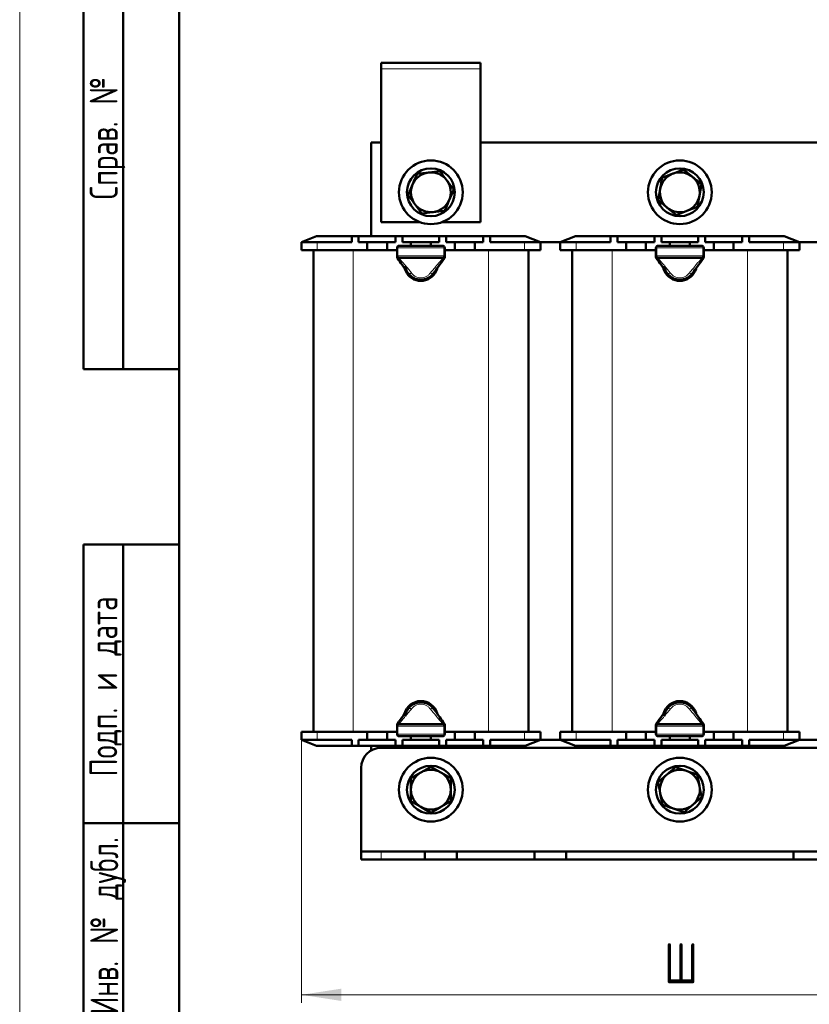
# Model space of a CAD drawing. Header units: millimetres. Extents: x 0 to 310, y 0 to 420.
# Tile 2 of 5: x 0 to 99, y 92 to 216. Entities that reach past the tile are written whole.
import ezdxf

# ---------------------------------------------------------------- set-up
doc = ezdxf.new("R2010")
doc.units = ezdxf.units.MM
doc.layers.add('ОСЕВЫЕ', color=7, linetype='Continuous')
doc.styles.add('SLDTEXTSTYLE0', font='TXT', dxfattribs={"width": 0.7})
doc.styles.add('SLDTEXTSTYLE1', font='TXT', dxfattribs={"width": 0.7, "bigfont": 'bigfont'})
doc.dimstyles.new('SLDDIMSTYLE0', dxfattribs={"dimtxt": 5, "dimasz": 5, "dimexe": 0, "dimexo": 0.0625, "dimgap": 1.25, "dimtad": 2, "dimdec": 1, "dimlfac": 2, "dimrnd": 1e-09, "dimzin": 12, "dimdsep": 46, "dimtxsty": 'SLDTEXTSTYLE0', "dimsah": 1, "dimcen": 0.09, "dimadec": 0, "dimazin": 3, "dimtfac": 1, "dimtdec": 3, "dimtofl": 0, "dimtmove": 0, "dimatfit": 3, "dimfxl": 1, "dimfrac": 2, "dimtolj": 1, "dimtzin": 12, "dimarcsym": 0})

# ---------------------------------------------------------------- blocks, each defined once
blk = doc.blocks.new('_D')
at = {"color": 7, "linetype": 'Continuous', "lineweight": 0}
for p, q in [((35.36, 125.46), (35.36, 92.47)), ((130.36, 125.46), (130.36, 92.47)), ((35.36, 93.47), (130.36, 93.47))]:
    blk.add_line(p, q, dxfattribs=at)
at = {"color": 7, "linetype": 'Continuous', "lineweight": 18}
for points in [[(35.36, 93.47), (40.36, 92.7), (40.36, 94.24)], [(130.36, 93.47), (125.36, 94.24), (125.36, 92.7)]]:
    blk.add_solid(points, dxfattribs=at)
at = {"color": 7, "linetype": 'Continuous', "lineweight": 18, "insert": (80.9, 99.92), "char_height": 5, "attachment_point": 1, "style": 'SLDTEXTSTYLE1'}
blk.add_mtext('Ш', dxfattribs=at)

msp = doc.modelspace()

# ---------------------------------------------------------------- linework, layer by layer
at = {"color": 7, "linetype": 'Continuous', "lineweight": 50}
for p, q in [((20, 415), (20, 5)), ((20, 415), (20, 5)), ((8, 172), (8, 292)), ((8, 172), (8, 292)), ((13, 172), (13, 292)), ((13, 172), (13, 292)), ((45.357, 210.472), (45.357, 209.722)), ((57.857, 210.472), (45.357, 210.472)), ((57.857, 210.472), (57.857, 209.722)), ((45.357, 209.722), (45.357, 190.472)), ((57.857, 190.472), (57.857, 209.722)), ((44.107, 200.472), (44.107, 188.722)), ((45.357, 200.472), (44.107, 200.472)), ((107.857, 200.472), (57.857, 200.472)), ((49.875, 196.531), (51.308, 196.704)), ((52.741, 196.876), (53.607, 195.722)), ((80.623, 196.051), (81.974, 196.561)), ((83.324, 197.07), (84.441, 196.156)), ((48.741, 193.876), (49.308, 195.204)), ((54.473, 194.567), (53.906, 193.24)), ((80.156, 193.202), (80.39, 194.626)), ((85.557, 195.241), (85.324, 193.817)), ((50.473, 191.567), (49.607, 192.722)), ((53.339, 191.912), (51.906, 191.74)), ((82.39, 191.373), (81.273, 192.288)), ((85.09, 192.393), (83.74, 191.883)), ((45.357, 190.472), (50.215, 190.472)), ((52.999, 190.472), (57.857, 190.472)), ((37.257, 188.722), (35.357, 187.972)), ((35.357, 186.972), (35.357, 187.972)), ((35.357, 187.972), (37.357, 187.972)), ((37.257, 188.722), (41.669, 188.722)), ((37.357, 187.972), (41.669, 187.972)), ((41.669, 188.722), (41.669, 187.972)), ((41.669, 188.722), (42.544, 188.722)), ((42.544, 188.722), (42.544, 187.972)), ((42.544, 188.722), (47.169, 188.722)), ((42.544, 187.972), (43.607, 187.972)), ((43.607, 187.972), (43.607, 186.972)), ((43.607, 187.972), (44.857, 187.972)), ((44.857, 187.972), (46.107, 187.972)), ((46.107, 187.972), (46.107, 186.972)), ((46.107, 187.972), (47.169, 187.972)), ((47.169, 188.722), (47.169, 187.972)), ((47.169, 188.722), (48.044, 188.722)), ((48.044, 188.722), (48.044, 187.972)), ((48.044, 188.722), (52.669, 188.722)), ((48.044, 187.972), (49.107, 187.972)), ((49.107, 187.972), (49.107, 187.502)), ((49.107, 187.972), (50.357, 187.972)), ((50.357, 187.972), (51.607, 187.972)), ((51.607, 187.972), (51.607, 187.502)), ((51.607, 187.972), (52.669, 187.972)), ((52.669, 188.722), (52.669, 187.972)), ((52.669, 188.722), (53.544, 188.722)), ((53.544, 188.722), (53.544, 187.972)), ((53.544, 188.722), (58.169, 188.722)), ((53.544, 187.972), (54.607, 187.972)), ((54.607, 187.972), (54.607, 186.972)), ((54.607, 187.972), (55.857, 187.972)), ((55.857, 187.972), (57.107, 187.972)), ((57.107, 187.972), (57.107, 186.972)), ((57.107, 187.972), (58.169, 187.972)), ((58.169, 188.722), (58.169, 187.972)), ((58.169, 188.722), (59.044, 188.722)), ((59.044, 188.722), (59.044, 187.972)), ((59.044, 188.722), (63.457, 188.722)), ((59.044, 187.972), (63.357, 187.972)), ((63.357, 187.972), (65.357, 187.972)), ((65.357, 187.972), (63.457, 188.722)), ((65.357, 187.972), (67.857, 187.972)), ((65.357, 187.972), (65.357, 186.972)), ((69.757, 188.722), (67.857, 187.972)), ((67.857, 186.972), (67.857, 187.972)), ((67.857, 187.972), (69.857, 187.972)), ((69.757, 188.722), (74.169, 188.722)), ((69.857, 187.972), (74.169, 187.972)), ((74.169, 188.722), (74.169, 187.972)), ((74.169, 188.722), (75.044, 188.722)), ((75.044, 188.722), (75.044, 187.972)), ((75.044, 188.722), (79.669, 188.722)), ((75.044, 187.972), (76.107, 187.972)), ((76.107, 187.972), (76.107, 186.972)), ((76.107, 187.972), (77.357, 187.972)), ((77.357, 187.972), (78.607, 187.972)), ((78.607, 187.972), (78.607, 186.972)), ((78.607, 187.972), (79.669, 187.972)), ((79.669, 188.722), (79.669, 187.972)), ((79.669, 188.722), (80.544, 188.722)), ((80.544, 188.722), (80.544, 187.972)), ((80.544, 188.722), (85.169, 188.722)), ((80.544, 187.972), (81.607, 187.972)), ((81.607, 187.972), (81.607, 187.502)), ((81.607, 187.972), (82.857, 187.972)), ((82.857, 187.972), (84.107, 187.972)), ((84.107, 187.972), (85.169, 187.972)), ((84.107, 187.972), (84.107, 187.502)), ((85.169, 188.722), (85.169, 187.972)), ((85.169, 188.722), (86.044, 188.722)), ((86.044, 188.722), (86.044, 187.972)), ((86.044, 188.722), (90.669, 188.722)), ((86.044, 187.972), (87.107, 187.972)), ((87.107, 187.972), (87.107, 186.972)), ((87.107, 187.972), (88.357, 187.972)), ((88.357, 187.972), (89.607, 187.972)), ((89.607, 187.972), (89.607, 186.972)), ((89.607, 187.972), (90.669, 187.972)), ((90.669, 188.722), (90.669, 187.972)), ((90.669, 188.722), (91.544, 188.722)), ((91.544, 188.722), (91.544, 187.972)), ((91.544, 188.722), (95.957, 188.722)), ((91.544, 187.972), (95.857, 187.972)), ((95.857, 187.972), (97.857, 187.972)), ((97.857, 187.972), (95.957, 188.722)), ((97.857, 187.972), (100.357, 187.972)), ((97.857, 187.972), (97.857, 186.972)), ((37.357, 186.972), (35.357, 186.972)), ((36.857, 126.472), (36.857, 186.972)), ((37.357, 186.972), (43.607, 186.972)), ((43.607, 186.972), (46.107, 186.972)), ((46.107, 186.972), (47.357, 186.972)), ((47.357, 186.252), (47.357, 187.252)), ((47.607, 187.502), (53.107, 187.502)), ((53.357, 187.252), (53.357, 186.252)), ((53.357, 186.972), (54.607, 186.972)), ((54.607, 186.972), (57.107, 186.972)), ((57.107, 186.972), (63.357, 186.972)), ((65.357, 186.972), (63.357, 186.972)), ((63.857, 186.972), (63.857, 126.472)), ((69.857, 186.972), (67.857, 186.972)), ((69.357, 126.472), (69.357, 186.972)), ((69.857, 186.972), (76.107, 186.972)), ((76.107, 186.972), (78.607, 186.972)), ((78.607, 186.972), (79.857, 186.972)), ((79.857, 186.252), (79.857, 187.252)), ((80.107, 187.502), (85.607, 187.502)), ((85.857, 187.252), (85.857, 186.252)), ((85.857, 186.972), (87.107, 186.972)), ((87.107, 186.972), (89.607, 186.972)), ((89.607, 186.972), (95.857, 186.972)), ((97.857, 186.972), (95.857, 186.972)), ((96.357, 186.972), (96.357, 126.472)), ((47.357, 186.083), (47.357, 186.252)), ((53.107, 186.002), (47.607, 186.002)), ((53.357, 186.252), (53.357, 186.083)), ((79.857, 186.083), (79.857, 186.252)), ((85.607, 186.002), (80.107, 186.002)), ((85.857, 186.252), (85.857, 186.083)), ((8, 172), (20, 172)), ((8, 5), (8, 150)), ((8, 150), (20, 150)), ((13, 5), (13, 150)), ((47.357, 127.192), (47.357, 127.361)), ((47.607, 127.442), (53.107, 127.442)), ((53.357, 127.361), (53.357, 127.192)), ((79.857, 127.192), (79.857, 127.361)), ((80.107, 127.442), (85.607, 127.442)), ((85.857, 127.361), (85.857, 127.192)), ((35.357, 125.472), (35.357, 126.472)), ((35.357, 126.472), (37.357, 126.472)), ((43.607, 126.472), (37.357, 126.472)), ((43.607, 126.472), (46.107, 126.472)), ((43.607, 125.472), (43.607, 126.472)), ((46.107, 125.472), (46.107, 126.472)), ((47.357, 126.472), (46.107, 126.472)), ((47.357, 126.192), (47.357, 127.192)), ((53.357, 127.192), (53.357, 126.192)), ((54.607, 126.472), (53.357, 126.472)), ((54.607, 126.472), (57.107, 126.472)), ((54.607, 125.472), (54.607, 126.472)), ((57.107, 125.472), (57.107, 126.472)), ((63.357, 126.472), (57.107, 126.472)), ((63.357, 126.472), (65.357, 126.472)), ((65.357, 126.472), (65.357, 125.472)), ((67.857, 125.472), (67.857, 126.472)), ((67.857, 126.472), (69.857, 126.472)), ((76.107, 126.472), (69.857, 126.472)), ((76.107, 126.472), (78.607, 126.472)), ((76.107, 125.472), (76.107, 126.472)), ((78.607, 125.472), (78.607, 126.472)), ((79.857, 126.472), (78.607, 126.472)), ((79.857, 126.192), (79.857, 127.192)), ((85.857, 127.192), (85.857, 126.192)), ((87.107, 126.472), (85.857, 126.472)), ((87.107, 126.472), (89.607, 126.472)), ((87.107, 125.472), (87.107, 126.472)), ((89.607, 125.472), (89.607, 126.472)), ((95.857, 126.472), (89.607, 126.472)), ((95.857, 126.472), (97.857, 126.472)), ((97.857, 126.472), (97.857, 125.472)), ((37.357, 125.472), (35.357, 125.472)), ((35.357, 125.472), (37.257, 124.722)), ((41.669, 125.472), (37.357, 125.472)), ((41.669, 124.722), (41.669, 125.472)), ((43.607, 125.472), (42.544, 125.472)), ((42.544, 124.722), (42.544, 125.472)), ((44.857, 125.472), (43.607, 125.472)), ((46.107, 125.472), (44.857, 125.472)), ((47.169, 125.472), (46.107, 125.472)), ((47.169, 124.722), (47.169, 125.472)), ((53.107, 125.942), (47.607, 125.942)), ((48.044, 124.722), (48.044, 125.472)), ((49.107, 125.472), (48.044, 125.472)), ((49.107, 125.472), (49.107, 125.942)), ((50.357, 125.472), (49.107, 125.472)), ((51.607, 125.472), (50.357, 125.472)), ((51.607, 125.472), (51.607, 125.942)), ((52.669, 125.472), (51.607, 125.472)), ((52.669, 124.722), (52.669, 125.472)), ((53.544, 124.722), (53.544, 125.472)), ((54.607, 125.472), (53.544, 125.472)), ((55.857, 125.472), (54.607, 125.472)), ((57.107, 125.472), (55.857, 125.472)), ((58.169, 125.472), (57.107, 125.472)), ((58.169, 124.722), (58.169, 125.472)), ((59.044, 124.722), (59.044, 125.472)), ((63.357, 125.472), (59.044, 125.472)), ((65.357, 125.472), (63.357, 125.472)), ((63.457, 124.722), (65.357, 125.472)), ((65.357, 125.472), (67.857, 125.472)), ((69.857, 125.472), (67.857, 125.472)), ((67.857, 125.472), (69.757, 124.722)), ((74.169, 125.472), (69.857, 125.472)), ((74.169, 124.722), (74.169, 125.472)), ((76.107, 125.472), (75.044, 125.472)), ((75.044, 124.722), (75.044, 125.472)), ((77.357, 125.472), (76.107, 125.472)), ((78.607, 125.472), (77.357, 125.472)), ((79.669, 125.472), (78.607, 125.472)), ((79.669, 124.722), (79.669, 125.472)), ((85.607, 125.942), (80.107, 125.942)), ((80.544, 124.722), (80.544, 125.472)), ((81.607, 125.472), (80.544, 125.472)), ((81.607, 125.472), (81.607, 125.942)), ((82.857, 125.472), (81.607, 125.472)), ((84.107, 125.472), (82.857, 125.472)), ((84.107, 125.472), (84.107, 125.942)), ((85.169, 125.472), (84.107, 125.472)), ((85.169, 124.722), (85.169, 125.472)), ((86.044, 124.722), (86.044, 125.472)), ((87.107, 125.472), (86.044, 125.472)), ((88.357, 125.472), (87.107, 125.472)), ((89.607, 125.472), (88.357, 125.472)), ((90.669, 125.472), (89.607, 125.472)), ((90.669, 124.722), (90.669, 125.472)), ((91.544, 124.722), (91.544, 125.472)), ((95.857, 125.472), (91.544, 125.472)), ((97.857, 125.472), (95.857, 125.472)), ((95.957, 124.722), (97.857, 125.472)), ((97.857, 125.472), (100.357, 125.472)), ((41.669, 124.722), (37.257, 124.722)), ((42.544, 124.722), (41.669, 124.722)), ((47.169, 124.722), (42.544, 124.722)), ((44.107, 124.722), (44.107, 124.137)), ((45.357, 124.472), (120.357, 124.472)), ((48.044, 124.722), (47.169, 124.722)), ((52.669, 124.722), (48.044, 124.722)), ((53.544, 124.722), (52.669, 124.722)), ((58.169, 124.722), (53.544, 124.722)), ((59.044, 124.722), (58.169, 124.722)), ((63.457, 124.722), (59.044, 124.722)), ((74.169, 124.722), (69.757, 124.722)), ((75.044, 124.722), (74.169, 124.722)), ((79.669, 124.722), (75.044, 124.722)), ((80.544, 124.722), (79.669, 124.722)), ((85.169, 124.722), (80.544, 124.722)), ((86.044, 124.722), (85.169, 124.722)), ((90.669, 124.722), (86.044, 124.722)), ((91.544, 124.722), (90.669, 124.722)), ((95.957, 124.722), (91.544, 124.722)), ((42.857, 111.472), (42.857, 121.972)), ((49.107, 120.665), (50.357, 121.387)), ((51.607, 122.109), (52.857, 121.387)), ((82.313, 122.057), (83.676, 121.584)), ((54.107, 120.665), (54.107, 119.222)), ((80.13, 120.168), (81.221, 121.112)), ((85.04, 121.11), (85.312, 119.693)), ((49.107, 117.778), (49.107, 119.222)), ((80.674, 117.333), (80.402, 118.751)), ((54.107, 117.778), (52.857, 117.057)), ((85.584, 118.275), (84.492, 117.331)), ((51.607, 116.335), (50.357, 117.057)), ((83.401, 116.387), (82.037, 116.86)), ((20, 115), (8, 115)), ((42.857, 110.472), (42.857, 111.472)), ((42.857, 111.472), (45.357, 111.472)), ((50.857, 111.472), (45.357, 111.472)), ((50.857, 110.472), (50.857, 111.472)), ((54.857, 111.472), (50.857, 111.472)), ((54.857, 110.472), (54.857, 111.472)), ((64.607, 111.472), (54.857, 111.472)), ((64.607, 110.472), (64.607, 111.472)), ((68.607, 111.472), (64.607, 111.472)), ((68.607, 110.472), (68.607, 111.472)), ((97.107, 111.472), (68.607, 111.472)), ((97.107, 110.472), (97.107, 111.472)), ((101.107, 111.472), (97.107, 111.472)), ((45.357, 110.472), (42.857, 110.472)), ((50.857, 110.472), (45.357, 110.472)), ((54.857, 110.472), (50.857, 110.472)), ((64.607, 110.472), (54.857, 110.472)), ((68.607, 110.472), (64.607, 110.472)), ((97.107, 110.472), (68.607, 110.472)), ((101.107, 110.472), (97.107, 110.472))]:
    msp.add_line(p, q, dxfattribs=at)
at = {"color": 8, "linetype": 'Continuous', "lineweight": 18}
for p, q in [((57.857, 209.722), (45.357, 209.722)), ((37.357, 187.972), (37.357, 186.972)), ((63.357, 186.972), (63.357, 187.972)), ((69.857, 187.972), (69.857, 186.972)), ((95.857, 186.972), (95.857, 187.972)), ((41.857, 186.972), (41.857, 126.472)), ((47.357, 187.252), (47.462, 187.252)), ((47.462, 187.252), (47.462, 186.252)), ((53.251, 187.252), (47.462, 187.252)), ((53.251, 186.252), (53.251, 187.252)), ((53.251, 187.252), (53.357, 187.252)), ((58.857, 126.472), (58.857, 186.972)), ((74.357, 186.972), (74.357, 126.472)), ((79.857, 187.252), (79.962, 187.252)), ((79.962, 187.252), (79.962, 186.252)), ((85.751, 187.252), (79.962, 187.252)), ((85.751, 186.252), (85.751, 187.252)), ((85.751, 187.252), (85.857, 187.252)), ((91.357, 126.472), (91.357, 186.972)), ((47.357, 186.252), (47.462, 186.252)), ((47.462, 186.252), (53.251, 186.252)), ((47.607, 186.002), (47.607, 185.957)), ((53.107, 185.957), (53.107, 186.002)), ((53.251, 186.252), (53.357, 186.252)), ((79.857, 186.252), (79.962, 186.252)), ((79.962, 186.252), (85.751, 186.252)), ((80.107, 186.002), (80.107, 185.957)), ((85.607, 185.957), (85.607, 186.002)), ((85.751, 186.252), (85.857, 186.252)), ((47.607, 127.487), (47.607, 127.442)), ((53.107, 127.442), (53.107, 127.487)), ((80.107, 127.487), (80.107, 127.442)), ((85.607, 127.442), (85.607, 127.487)), ((37.357, 126.472), (37.357, 125.472)), ((47.462, 127.192), (47.357, 127.192)), ((47.462, 126.192), (47.357, 126.192)), ((47.462, 127.192), (47.462, 126.192)), ((53.251, 127.192), (47.462, 127.192)), ((47.462, 126.192), (53.251, 126.192)), ((53.251, 126.192), (53.251, 127.192)), ((53.357, 127.192), (53.251, 127.192)), ((53.357, 126.192), (53.251, 126.192)), ((63.357, 125.472), (63.357, 126.472)), ((69.857, 126.472), (69.857, 125.472)), ((79.962, 127.192), (79.857, 127.192)), ((79.962, 126.192), (79.857, 126.192)), ((85.751, 127.192), (79.962, 127.192)), ((79.962, 127.192), (79.962, 126.192)), ((79.962, 126.192), (85.751, 126.192)), ((85.751, 126.192), (85.751, 127.192)), ((85.857, 127.192), (85.751, 127.192)), ((85.857, 126.192), (85.751, 126.192)), ((95.857, 125.472), (95.857, 126.472)), ((45.357, 111.472), (45.357, 110.472))]:
    msp.add_line(p, q, dxfattribs=at)
at = {"color": 8, "linetype": 'Continuous', "lineweight": 18, "flags": 128}
for points in [[(47.607, 187.502), (47.579, 187.497), (47.551, 187.483), (47.526, 187.46), (47.504, 187.429), (47.486, 187.391), (47.473, 187.347), (47.465, 187.301), (47.462, 187.252)], [(53.251, 187.252), (53.249, 187.301), (53.24, 187.347), (53.227, 187.391), (53.209, 187.429), (53.187, 187.46), (53.162, 187.483), (53.135, 187.497), (53.107, 187.502)], [(80.107, 187.502), (80.079, 187.497), (80.051, 187.483), (80.026, 187.46), (80.004, 187.429), (79.986, 187.391), (79.973, 187.347), (79.965, 187.301), (79.962, 187.252)], [(85.751, 187.252), (85.749, 187.301), (85.74, 187.347), (85.727, 187.391), (85.709, 187.429), (85.687, 187.46), (85.662, 187.483), (85.635, 187.497), (85.607, 187.502)], [(47.462, 186.252), (47.465, 186.203), (47.473, 186.156), (47.486, 186.113), (47.504, 186.075), (47.526, 186.044), (47.551, 186.021), (47.579, 186.007), (47.607, 186.002)], [(53.107, 186.002), (53.135, 186.007), (53.162, 186.021), (53.187, 186.044), (53.209, 186.075), (53.227, 186.113), (53.24, 186.156), (53.249, 186.203), (53.251, 186.252)], [(79.962, 186.252), (79.965, 186.203), (79.973, 186.156), (79.986, 186.113), (80.004, 186.075), (80.026, 186.044), (80.051, 186.021), (80.079, 186.007), (80.107, 186.002)], [(85.607, 186.002), (85.635, 186.007), (85.662, 186.021), (85.687, 186.044), (85.709, 186.075), (85.727, 186.113), (85.74, 186.156), (85.749, 186.203), (85.751, 186.252)], [(47.607, 127.442), (47.579, 127.437), (47.551, 127.423), (47.526, 127.4), (47.504, 127.369), (47.486, 127.331), (47.473, 127.287), (47.465, 127.241), (47.462, 127.192)], [(53.251, 127.192), (53.249, 127.241), (53.24, 127.287), (53.227, 127.331), (53.209, 127.369), (53.187, 127.4), (53.162, 127.423), (53.135, 127.437), (53.107, 127.442)], [(80.107, 127.442), (80.079, 127.437), (80.051, 127.423), (80.026, 127.4), (80.004, 127.369), (79.986, 127.331), (79.973, 127.287), (79.965, 127.241), (79.962, 127.192)], [(85.751, 127.192), (85.749, 127.241), (85.74, 127.287), (85.727, 127.331), (85.709, 127.369), (85.687, 127.4), (85.662, 127.423), (85.635, 127.437), (85.607, 127.442)], [(47.462, 126.192), (47.465, 126.143), (47.473, 126.096), (47.486, 126.053), (47.504, 126.015), (47.526, 125.984), (47.551, 125.961), (47.579, 125.947), (47.607, 125.942)], [(53.107, 125.942), (53.135, 125.947), (53.162, 125.961), (53.187, 125.984), (53.209, 126.015), (53.227, 126.053), (53.24, 126.096), (53.249, 126.143), (53.251, 126.192)], [(79.962, 126.192), (79.965, 126.143), (79.973, 126.096), (79.986, 126.053), (80.004, 126.015), (80.026, 125.984), (80.051, 125.961), (80.079, 125.947), (80.107, 125.942)], [(85.607, 125.942), (85.635, 125.947), (85.662, 125.961), (85.687, 125.984), (85.709, 126.015), (85.727, 126.053), (85.74, 126.096), (85.749, 126.143), (85.751, 126.192)]]:
    msp.add_lwpolyline(points, dxfattribs=at)
at = {"color": 7, "linetype": 'Continuous', "lineweight": 50, "flags": 128}
for points in [[(48.306, 184.664), (48.322, 184.608), (48.578, 184.06)], [(80.806, 184.664), (80.822, 184.608), (81.078, 184.06)]]:
    msp.add_lwpolyline(points, dxfattribs=at)
at = {"color": 7, "linetype": 'Continuous', "lineweight": 50}
for centre, radius in [((51.607, 194.222), 4), ((82.857, 194.222), 4), ((51.607, 194.222), 3), ((82.857, 194.222), 3), ((51.607, 119.222), 4), ((82.857, 119.222), 4), ((51.607, 119.222), 3), ((82.857, 119.222), 3)]:
    msp.add_circle(centre, radius, dxfattribs=at)
for centre, radius, start, end in [((51.607, 194.222), 2.5, 96.8699, 156.8699), ((51.607, 194.222), 2.5, 36.8699, 96.8699), ((82.857, 194.222), 2.5, 110.68529, 170.68529), ((82.857, 194.222), 2.5, 50.68529, 110.68529), ((51.607, 194.222), 2.5, 336.8699, 36.8699), ((82.857, 194.222), 2.5, 350.68529, 50.68529), ((51.607, 194.222), 2.5, 156.8699, 216.8699), ((82.857, 194.222), 2.5, 170.68529, 230.68529), ((51.607, 194.222), 2.5, 276.8699, 336.8699), ((82.857, 194.222), 2.5, 290.68529, 350.68529), ((51.607, 194.222), 2.5, 216.8699, 276.8699), ((82.857, 194.222), 2.5, 230.68529, 290.68529), ((47.607, 187.252), 0.25, 90, 180), ((53.107, 187.252), 0.25, 0, 90), ((80.107, 187.252), 0.25, 90, 180), ((85.607, 187.252), 0.25, 0, 90), ((47.607, 186.252), 0.25, 180, 270), ((53.107, 186.252), 0.25, 270, 0), ((80.107, 186.252), 0.25, 180, 270), ((85.607, 186.252), 0.25, 270, 0), ((50.357, 185.222), 1.975, 186.79261, 323.28384), ((50.357, 185.222), 2.125, 213.15762, 342.92673), ((82.857, 185.222), 1.975, 186.79261, 323.28384), ((82.857, 185.222), 2.125, 213.15762, 342.92673), ((50.357, 128.222), 2.125, 16.61107, 164.28124), ((50.357, 128.222), 1.975, 31.23176, 173.42094), ((82.857, 128.222), 2.125, 16.61107, 164.28124), ((82.857, 128.222), 1.975, 31.23176, 173.42094), ((47.607, 127.192), 0.25, 90, 180), ((53.107, 127.192), 0.25, 0, 90), ((80.107, 127.192), 0.25, 90, 180), ((85.607, 127.192), 0.25, 0, 90), ((47.607, 126.192), 0.25, 180, 270), ((53.107, 126.192), 0.25, 270, 0), ((80.107, 126.192), 0.25, 180, 270), ((85.607, 126.192), 0.25, 270, 0), ((45.357, 121.972), 2.5, 90, 180), ((51.607, 119.222), 2.5, 120, 180), ((51.607, 119.222), 2.5, 60, 120), ((51.607, 119.222), 2.5, 0, 60), ((82.857, 119.222), 2.5, 70.86263, 130.86263), ((82.857, 119.222), 2.5, 10.86263, 70.86263), ((82.857, 119.222), 2.5, 130.86263, 190.86263), ((51.607, 119.222), 2.5, 180, 240), ((51.607, 119.222), 2.5, 300, 0), ((82.857, 119.222), 2.5, 190.86263, 250.86263), ((82.857, 119.222), 2.5, 310.86263, 10.86263), ((51.607, 119.222), 2.5, 240, 300), ((82.857, 119.222), 2.5, 250.86263, 310.86263)]:
    msp.add_arc(centre, radius, start, end, dxfattribs=at)
for points, knots in [([(51.308, 196.704), (51.342, 196.708), (51.826, 196.766), (52.3, 196.823), (52.741, 196.876)], [0, 0, 0, 0, 0.0702006, 1, 1, 1, 1]), ([(81.974, 196.561), (82.006, 196.573), (82.462, 196.745), (82.909, 196.914), (83.324, 197.07)], [0, 0, 0, 0, 0.0702006, 1, 1, 1, 1]), ([(49.308, 195.204), (49.321, 195.235), (49.513, 195.684), (49.7, 196.123), (49.875, 196.531)], [0, 0, 0, 0, 0.0702006, 1, 1, 1, 1]), ([(53.607, 195.722), (53.612, 195.715), (53.904, 195.325), (54.191, 194.943), (54.473, 194.567)], [0, 0, 0, 0, 0.0172028, 1, 1, 1, 1]), ([(80.39, 194.626), (80.395, 194.66), (80.474, 195.141), (80.551, 195.612), (80.623, 196.051)], [0, 0, 0, 0, 0.0702006, 1, 1, 1, 1]), ([(84.441, 196.156), (84.447, 196.151), (84.824, 195.842), (85.194, 195.539), (85.557, 195.241)], [0, 0, 0, 0, 0.0172028, 1, 1, 1, 1]), ([(49.607, 192.722), (49.602, 192.728), (49.31, 193.118), (49.023, 193.501), (48.741, 193.876)], [0, 0, 0, 0, 0.0172028, 1, 1, 1, 1]), ([(53.906, 193.24), (53.892, 193.208), (53.701, 192.76), (53.513, 192.321), (53.339, 191.912)], [0, 0, 0, 0, 0.0702006, 1, 1, 1, 1]), ([(81.273, 192.288), (81.266, 192.293), (80.89, 192.601), (80.52, 192.904), (80.156, 193.202)], [0, 0, 0, 0, 0.0172028, 1, 1, 1, 1]), ([(85.324, 193.817), (85.318, 193.783), (85.239, 193.302), (85.162, 192.831), (85.09, 192.393)], [0, 0, 0, 0, 0.0702006, 1, 1, 1, 1]), ([(51.906, 191.74), (51.872, 191.736), (51.388, 191.677), (50.914, 191.62), (50.473, 191.567)], [0, 0, 0, 0, 0.0702006, 1, 1, 1, 1]), ([(83.74, 191.883), (83.708, 191.871), (83.252, 191.699), (82.805, 191.53), (82.39, 191.373)], [0, 0, 0, 0, 0.0702006, 1, 1, 1, 1]), ([(48.756, 184.065), (48.503, 184.415), (48.052, 185.04), (47.602, 185.662), (47.404, 185.936)], [0, 0, 0, 0, 0.5599207, 1, 1, 1, 1]), ([(53.309, 185.936), (53.059, 185.589), (52.612, 184.97), (52.157, 184.342), (51.958, 184.065)], [0, 0, 0, 0, 0.56030039, 1, 1, 1, 1]), ([(81.256, 184.065), (81.003, 184.415), (80.552, 185.04), (80.102, 185.662), (79.904, 185.936)], [0, 0, 0, 0, 0.5599207, 1, 1, 1, 1]), ([(85.809, 185.936), (85.559, 185.589), (85.112, 184.97), (84.657, 184.342), (84.458, 184.065)], [0, 0, 0, 0, 0.5603004, 1, 1, 1, 1]), ([(51.958, 184.065), (51.855, 183.942), (51.658, 183.706), (51.261, 183.447), (50.825, 183.284), (50.357, 183.229), (49.889, 183.284), (49.452, 183.447), (49.055, 183.706), (48.859, 183.942), (48.756, 184.065)], [0, 0, 0, 0, 0.1327588, 0.2542321, 0.3789279, 0.5, 0.621066, 0.7457679, 0.8672376, 1, 1, 1, 1]), ([(84.458, 184.065), (84.355, 183.942), (84.158, 183.706), (83.761, 183.447), (83.325, 183.284), (82.857, 183.229), (82.389, 183.284), (81.952, 183.447), (81.555, 183.706), (81.359, 183.942), (81.256, 184.065)], [0, 0, 0, 0, 0.1327588, 0.2542321, 0.3789279, 0.5, 0.621066, 0.7457679, 0.8672376, 1, 1, 1, 1]), ([(48.756, 129.378), (48.859, 129.502), (49.055, 129.738), (49.452, 129.997), (49.889, 130.16), (50.357, 130.215), (50.825, 130.16), (51.261, 129.997), (51.658, 129.738), (51.855, 129.502), (51.958, 129.378)], [0, 0, 0, 0, 0.1327588, 0.2542321, 0.3789279, 0.5, 0.621066, 0.7457679, 0.8672376, 1, 1, 1, 1]), ([(81.256, 129.378), (81.359, 129.502), (81.555, 129.738), (81.952, 129.997), (82.389, 130.16), (82.857, 130.215), (83.325, 130.16), (83.761, 129.997), (84.158, 129.738), (84.355, 129.502), (84.458, 129.378)], [0, 0, 0, 0, 0.1327588, 0.2542321, 0.3789279, 0.5, 0.621066, 0.7457679, 0.8672376, 1, 1, 1, 1]), ([(47.404, 127.507), (47.655, 127.854), (48.102, 128.473), (48.556, 129.102), (48.756, 129.378)], [0, 0, 0, 0, 0.5603004, 1, 1, 1, 1]), ([(51.958, 129.378), (52.21, 129.028), (52.662, 128.404), (53.112, 127.781), (53.309, 127.507)], [0, 0, 0, 0, 0.5599207, 1, 1, 1, 1]), ([(79.904, 127.507), (80.155, 127.854), (80.602, 128.473), (81.056, 129.102), (81.256, 129.378)], [0, 0, 0, 0, 0.5603004, 1, 1, 1, 1]), ([(84.458, 129.378), (84.71, 129.028), (85.162, 128.404), (85.612, 127.781), (85.809, 127.507)], [0, 0, 0, 0, 0.55992069, 1, 1, 1, 1]), ([(50.357, 121.387), (50.386, 121.404), (50.809, 121.648), (51.222, 121.886), (51.607, 122.109)], [0, 0, 0, 0, 0.0702006, 1, 1, 1, 1]), ([(52.857, 121.387), (52.886, 121.37), (53.309, 121.126), (53.722, 120.887), (54.107, 120.665)], [0, 0, 0, 0, 0.07020058, 1, 1, 1, 1]), ([(81.221, 121.112), (81.247, 121.135), (81.616, 121.454), (81.977, 121.766), (82.313, 122.057)], [0, 0, 0, 0, 0.0702006, 1, 1, 1, 1]), ([(83.676, 121.584), (83.709, 121.572), (84.169, 121.413), (84.62, 121.256), (85.04, 121.11)], [0, 0, 0, 0, 0.0702006, 1, 1, 1, 1]), ([(49.107, 119.222), (49.107, 119.23), (49.107, 119.717), (49.107, 120.195), (49.107, 120.665)], [0, 0, 0, 0, 0.01720285, 1, 1, 1, 1]), ([(80.402, 118.751), (80.4, 118.759), (80.308, 119.237), (80.218, 119.707), (80.13, 120.168)], [0, 0, 0, 0, 0.0172028, 1, 1, 1, 1]), ([(54.107, 119.222), (54.107, 119.213), (54.107, 118.726), (54.107, 118.248), (54.107, 117.778)], [0, 0, 0, 0, 0.0172028, 1, 1, 1, 1]), ([(85.312, 119.693), (85.314, 119.685), (85.405, 119.206), (85.495, 118.737), (85.584, 118.275)], [0, 0, 0, 0, 0.0172028, 1, 1, 1, 1]), ([(50.357, 117.057), (50.327, 117.074), (49.905, 117.318), (49.491, 117.556), (49.107, 117.778)], [0, 0, 0, 0, 0.0702006, 1, 1, 1, 1]), ([(52.857, 117.057), (52.827, 117.04), (52.405, 116.796), (51.991, 116.557), (51.607, 116.335)], [0, 0, 0, 0, 0.07020058, 1, 1, 1, 1]), ([(82.037, 116.86), (82.005, 116.871), (81.544, 117.031), (81.093, 117.188), (80.674, 117.333)], [0, 0, 0, 0, 0.0702006, 1, 1, 1, 1]), ([(84.492, 117.331), (84.467, 117.309), (84.098, 116.99), (83.737, 116.677), (83.401, 116.387)], [0, 0, 0, 0, 0.0702006, 1, 1, 1, 1])]:
    msp.add_open_spline(points, degree=3, knots=knots, dxfattribs=at)
for points in [[(47.404, 185.936), (47.39, 185.959), (47.363, 186.004), (47.359, 186.056), (47.357, 186.083)], [(53.357, 186.083), (53.355, 186.056), (53.35, 186.004), (53.323, 185.959), (53.309, 185.936)], [(79.904, 185.936), (79.89, 185.959), (79.863, 186.004), (79.859, 186.056), (79.857, 186.083)], [(85.857, 186.083), (85.855, 186.056), (85.85, 186.004), (85.823, 185.959), (85.809, 185.936)], [(47.357, 127.361), (47.359, 127.387), (47.363, 127.44), (47.39, 127.485), (47.404, 127.507)], [(53.309, 127.507), (53.323, 127.485), (53.35, 127.44), (53.355, 127.387), (53.357, 127.361)], [(79.857, 127.361), (79.859, 127.387), (79.863, 127.44), (79.89, 127.485), (79.904, 127.507)], [(85.809, 127.507), (85.823, 127.485), (85.85, 127.44), (85.855, 127.387), (85.857, 127.361)]]:
    msp.add_open_spline(points, degree=3, dxfattribs=at)
at = {"color": 8, "linetype": 'Continuous', "lineweight": 18}
for points, knots in [([(47.607, 185.957), (47.581, 185.958), (47.524, 185.961), (47.458, 185.979), (47.412, 186.002), (47.382, 186.025), (47.361, 186.053), (47.358, 186.072), (47.357, 186.083)], [0, 0, 0, 0, 0.1986059, 0.430992, 0.5604664, 0.6984632, 0.8449765, 1, 1, 1, 1]), ([(47.607, 185.957), (47.585, 185.945), (47.54, 185.923), (47.48, 185.909), (47.431, 185.912), (47.413, 185.928), (47.404, 185.936)], [0, 0, 0, 0, 0.2494858, 0.4999879, 0.7505032, 1, 1, 1, 1]), ([(47.607, 185.957), (47.902, 185.613), (48.43, 185), (48.938, 184.375), (49.161, 184.1)], [0, 0, 0, 0, 0.5602963, 1, 1, 1, 1]), ([(51.552, 184.1), (51.841, 184.447), (52.357, 185.068), (52.878, 185.685), (53.107, 185.957)], [0, 0, 0, 0, 0.5599255, 1, 1, 1, 1]), ([(53.357, 186.083), (53.355, 186.072), (53.353, 186.053), (53.332, 186.025), (53.302, 186.002), (53.255, 185.979), (53.189, 185.961), (53.133, 185.958), (53.107, 185.957)], [0, 0, 0, 0, 0.15502345, 0.30153676, 0.43953359, 0.56900803, 0.8013941, 1, 1, 1, 1]), ([(53.309, 185.936), (53.301, 185.928), (53.283, 185.912), (53.234, 185.909), (53.173, 185.923), (53.129, 185.945), (53.107, 185.957)], [0, 0, 0, 0, 0.2494968, 0.5000121, 0.7505142, 1, 1, 1, 1]), ([(80.107, 185.957), (80.081, 185.958), (80.024, 185.961), (79.958, 185.979), (79.912, 186.002), (79.882, 186.025), (79.861, 186.053), (79.858, 186.072), (79.857, 186.083)], [0, 0, 0, 0, 0.1986059, 0.430992, 0.5604664, 0.6984632, 0.8449765, 1, 1, 1, 1]), ([(80.107, 185.957), (80.085, 185.945), (80.04, 185.923), (79.98, 185.909), (79.931, 185.912), (79.913, 185.928), (79.904, 185.936)], [0, 0, 0, 0, 0.24948582, 0.49998789, 0.75050323, 1, 1, 1, 1]), ([(80.107, 185.957), (80.402, 185.613), (80.93, 185), (81.438, 184.375), (81.661, 184.1)], [0, 0, 0, 0, 0.5602963, 1, 1, 1, 1]), ([(84.052, 184.1), (84.341, 184.447), (84.857, 185.068), (85.378, 185.685), (85.607, 185.957)], [0, 0, 0, 0, 0.55992547, 1, 1, 1, 1]), ([(85.857, 186.083), (85.855, 186.072), (85.853, 186.053), (85.832, 186.025), (85.802, 186.002), (85.755, 185.979), (85.689, 185.961), (85.633, 185.958), (85.607, 185.957)], [0, 0, 0, 0, 0.1550235, 0.3015368, 0.4395336, 0.569008, 0.8013941, 1, 1, 1, 1]), ([(85.809, 185.936), (85.801, 185.928), (85.783, 185.912), (85.734, 185.909), (85.673, 185.923), (85.629, 185.945), (85.607, 185.957)], [0, 0, 0, 0, 0.2494968, 0.5000121, 0.7505142, 1, 1, 1, 1]), ([(49.161, 184.1), (49.117, 184.079), (49.028, 184.036), (48.906, 184.011), (48.808, 184.018), (48.773, 184.05), (48.756, 184.065)], [0, 0, 0, 0, 0.2436588, 0.5, 0.7563412, 1, 1, 1, 1]), ([(49.161, 184.1), (49.235, 184.011), (49.38, 183.836), (49.675, 183.641), (50.005, 183.517), (50.357, 183.475), (50.709, 183.517), (51.039, 183.641), (51.334, 183.836), (51.479, 184.011), (51.552, 184.1)], [0, 0, 0, 0, 0.1310114, 0.2573818, 0.3798198, 0.5, 0.6201802, 0.7426182, 0.8689886, 1, 1, 1, 1]), ([(51.552, 184.1), (51.596, 184.079), (51.686, 184.036), (51.807, 184.011), (51.906, 184.018), (51.941, 184.05), (51.958, 184.065)], [0, 0, 0, 0, 0.2436588, 0.5, 0.7563412, 1, 1, 1, 1]), ([(81.661, 184.1), (81.617, 184.079), (81.528, 184.036), (81.406, 184.011), (81.308, 184.018), (81.273, 184.05), (81.256, 184.065)], [0, 0, 0, 0, 0.2436588, 0.5, 0.7563412, 1, 1, 1, 1]), ([(81.661, 184.1), (81.735, 184.011), (81.88, 183.836), (82.175, 183.641), (82.505, 183.517), (82.857, 183.475), (83.209, 183.517), (83.539, 183.641), (83.834, 183.836), (83.979, 184.011), (84.052, 184.1)], [0, 0, 0, 0, 0.1310114, 0.2573818, 0.3798198, 0.5, 0.6201802, 0.7426182, 0.8689886, 1, 1, 1, 1]), ([(84.052, 184.1), (84.096, 184.079), (84.186, 184.036), (84.307, 184.011), (84.406, 184.018), (84.441, 184.05), (84.458, 184.065)], [0, 0, 0, 0, 0.2436588, 0.5, 0.7563412, 1, 1, 1, 1]), ([(51.552, 129.344), (51.479, 129.433), (51.334, 129.607), (51.039, 129.803), (50.709, 129.927), (50.357, 129.969), (50.005, 129.927), (49.675, 129.803), (49.38, 129.607), (49.235, 129.433), (49.161, 129.344)], [0, 0, 0, 0, 0.1310114, 0.2573818, 0.3798198, 0.5, 0.6201802, 0.7426182, 0.8689886, 1, 1, 1, 1]), ([(84.052, 129.344), (83.979, 129.433), (83.834, 129.607), (83.539, 129.803), (83.209, 129.927), (82.857, 129.969), (82.505, 129.927), (82.175, 129.803), (81.88, 129.607), (81.735, 129.433), (81.661, 129.344)], [0, 0, 0, 0, 0.1310114, 0.2573818, 0.3798198, 0.5, 0.6201802, 0.7426182, 0.8689886, 1, 1, 1, 1]), ([(49.161, 129.344), (48.872, 128.996), (48.356, 128.376), (47.836, 127.758), (47.607, 127.487)], [0, 0, 0, 0, 0.5599255, 1, 1, 1, 1]), ([(49.161, 129.344), (49.117, 129.365), (49.028, 129.407), (48.906, 129.432), (48.808, 129.426), (48.773, 129.394), (48.756, 129.378)], [0, 0, 0, 0, 0.2436588, 0.5, 0.7563412, 1, 1, 1, 1]), ([(51.552, 129.344), (51.596, 129.365), (51.686, 129.407), (51.807, 129.432), (51.906, 129.426), (51.941, 129.394), (51.958, 129.378)], [0, 0, 0, 0, 0.2436588, 0.5, 0.7563412, 1, 1, 1, 1]), ([(53.107, 127.487), (52.811, 127.83), (52.284, 128.444), (51.776, 129.069), (51.552, 129.344)], [0, 0, 0, 0, 0.5602963, 1, 1, 1, 1]), ([(81.661, 129.344), (81.372, 128.996), (80.856, 128.376), (80.336, 127.758), (80.107, 127.487)], [0, 0, 0, 0, 0.5599255, 1, 1, 1, 1]), ([(81.661, 129.344), (81.617, 129.365), (81.528, 129.407), (81.406, 129.432), (81.308, 129.426), (81.273, 129.394), (81.256, 129.378)], [0, 0, 0, 0, 0.2436588, 0.5, 0.7563412, 1, 1, 1, 1]), ([(84.052, 129.344), (84.096, 129.365), (84.186, 129.407), (84.307, 129.432), (84.406, 129.426), (84.441, 129.394), (84.458, 129.378)], [0, 0, 0, 0, 0.2436588, 0.5, 0.7563412, 1, 1, 1, 1]), ([(85.607, 127.487), (85.311, 127.83), (84.784, 128.444), (84.276, 129.069), (84.052, 129.344)], [0, 0, 0, 0, 0.5602963, 1, 1, 1, 1]), ([(47.357, 127.361), (47.358, 127.371), (47.361, 127.391), (47.382, 127.418), (47.412, 127.441), (47.458, 127.464), (47.524, 127.483), (47.581, 127.486), (47.607, 127.487)], [0, 0, 0, 0, 0.1550235, 0.3015368, 0.4395336, 0.569008, 0.8013941, 1, 1, 1, 1]), ([(47.404, 127.507), (47.413, 127.515), (47.431, 127.532), (47.48, 127.534), (47.54, 127.521), (47.585, 127.498), (47.607, 127.487)], [0, 0, 0, 0, 0.2494968, 0.5000121, 0.7505142, 1, 1, 1, 1]), ([(53.107, 127.487), (53.129, 127.498), (53.173, 127.521), (53.234, 127.534), (53.283, 127.532), (53.301, 127.515), (53.309, 127.507)], [0, 0, 0, 0, 0.2494858, 0.4999879, 0.7505032, 1, 1, 1, 1]), ([(53.107, 127.487), (53.133, 127.486), (53.189, 127.483), (53.255, 127.464), (53.302, 127.441), (53.332, 127.418), (53.353, 127.391), (53.355, 127.371), (53.357, 127.361)], [0, 0, 0, 0, 0.1986059, 0.430992, 0.5604664, 0.6984632, 0.8449765, 1, 1, 1, 1]), ([(79.857, 127.361), (79.858, 127.371), (79.861, 127.391), (79.882, 127.418), (79.912, 127.441), (79.958, 127.464), (80.024, 127.483), (80.081, 127.486), (80.107, 127.487)], [0, 0, 0, 0, 0.1550235, 0.3015368, 0.4395336, 0.569008, 0.8013941, 1, 1, 1, 1]), ([(79.904, 127.507), (79.913, 127.515), (79.931, 127.532), (79.98, 127.534), (80.04, 127.521), (80.085, 127.498), (80.107, 127.487)], [0, 0, 0, 0, 0.2494968, 0.5000121, 0.7505142, 1, 1, 1, 1]), ([(85.607, 127.487), (85.629, 127.498), (85.673, 127.521), (85.734, 127.534), (85.783, 127.532), (85.801, 127.515), (85.809, 127.507)], [0, 0, 0, 0, 0.2494858, 0.4999879, 0.7505032, 1, 1, 1, 1]), ([(85.607, 127.487), (85.633, 127.486), (85.689, 127.483), (85.755, 127.464), (85.802, 127.441), (85.832, 127.418), (85.853, 127.391), (85.855, 127.371), (85.857, 127.361)], [0, 0, 0, 0, 0.1986059, 0.430992, 0.5604664, 0.6984632, 0.8449765, 1, 1, 1, 1])]:
    msp.add_open_spline(points, degree=3, knots=knots, dxfattribs=at)
at = {"layer": 'ОСЕВЫЕ', "lineweight": 18}
msp.add_line((0, 420), (0, 0), dxfattribs=at)

# ---------------------------------------------------------------- texts
at = {"color": 7, "linetype": 'Continuous', "lineweight": 0, "char_height": 3.5, "attachment_point": 2, "rotation": 90, "style": 'SLDTEXTSTYLE1'}
for s, insert in [('Справ. №', (8.799, 201.011)), ('Подп. и дата', (8.755, 132.176)), ('Инв. № дубл.', (8.869, 102.135))]:
    msp.add_mtext(s, dxfattribs=dict(at, insert=insert))

# ---------------------------------------------------------------- dimensions: what is measured, and where the dimension line sits
at = {"color": 7, "linetype": 'Continuous', "lineweight": 18}
dim = msp.add_linear_dim(base=(130.357, 93.472), p1=(35.357, 125.472), p2=(130.357, 125.472), text='Ш', dimstyle='SLDDIMSTYLE0', dxfattribs=at)
dim.commit()
dim.dimension.update_dxf_attribs({"geometry": '_D', "text_midpoint": (82.857, 93.472), "dimtype": 160})

doc.saveas('drawing.dxf')
